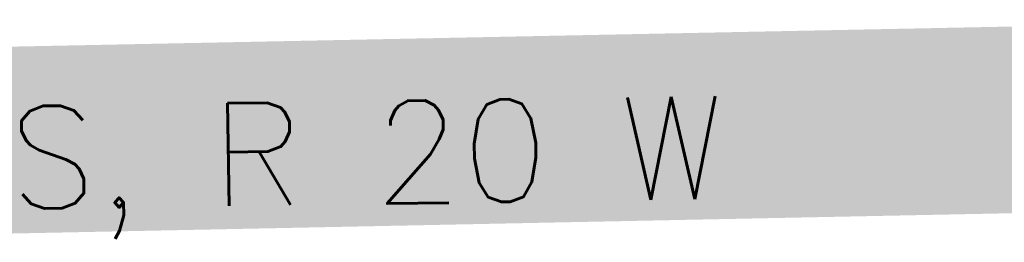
# Model space of a CAD drawing. Header units: feet. Extents: x 18803 to 104580, y -6601 to 116448.
# Tile 44 of 95: x 45035 to 50106, y 84089 to 85234. Entities that reach past the tile are written whole.
import ezdxf

# ---------------------------------------------------------------- set-up
doc = ezdxf.new("R2010")
doc.units = ezdxf.units.FT
doc.header["$LTSCALE"] = 100
doc.header["$MEASUREMENT"] = 0
doc.layers.add('ET-TWNSHIP-RANGE', color=3, linetype='Continuous')
doc.styles.add('L5280', font='simplex.shx', dxfattribs={"height": 528})

msp = doc.modelspace()

# ---------------------------------------------------------------- linework, layer by layer
at = {"layer": 'ET-TWNSHIP-RANGE', "color": 155}
msp.add_solid([(42768.74003592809, 84088.59738981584), (42768.74003592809, 85051.13932973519), (51805.24000365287, 84271.93877255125), (51896.9808787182, 85234.4807124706)], dxfattribs=at)

# ---------------------------------------------------------------- texts
at = {"layer": 'ET-TWNSHIP-RANGE', "style": 'L5280'}
msp.add_text('T 30 S, R 20 W', height=528, rotation=0.8325920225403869, dxfattribs=at).set_placement((42990.75688920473, 84230.72911236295))

doc.saveas('drawing.dxf')
